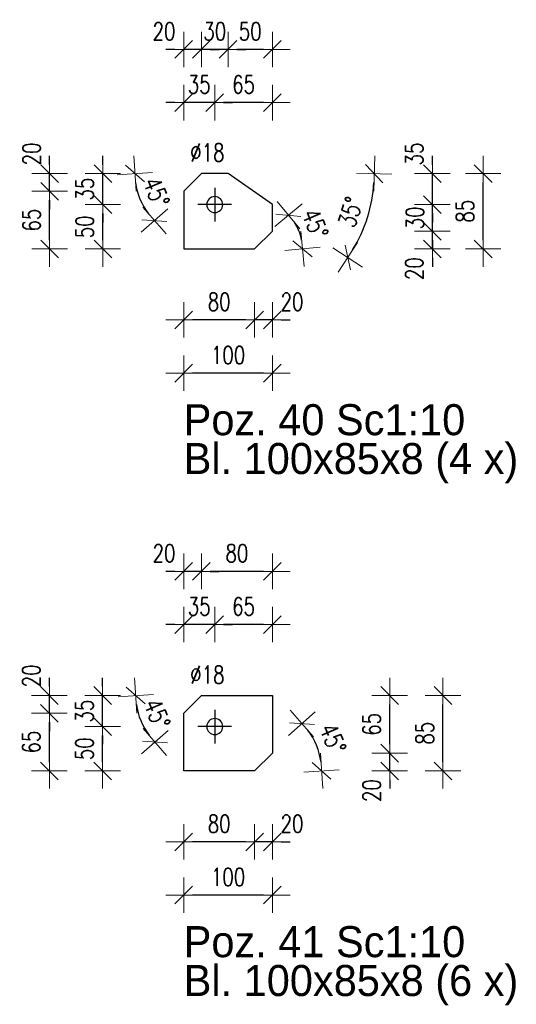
# Model space of a CAD drawing. Header units: millimetres. Extents: x 2297 to 3051, y 15557 to 16018.
# Tile 12 of 20: x 2793 to 2849, y 15691 to 15802. Entities that reach past the tile are written whole.
import ezdxf

# ---------------------------------------------------------------- set-up
doc = ezdxf.new("R2010")
doc.units = ezdxf.units.MM
doc.header["$LTSCALE"] = 10
doc.linetypes.add('MITTE', pattern=[2, 1.25, -0.25, 0.25, -0.25])
doc.layers.get('Defpoints').update_dxf_attribs({"color": 1})
doc.layers.add('PS_DIM', color=4, linetype='Continuous', lineweight=13)
doc.layers.add('PS_SOLID', color=7, linetype='Continuous', lineweight=30)
doc.layers.add('PS_MID', color=5, linetype='MITTE')
doc.layers.add('PS_PLATE', color=1, linetype='Continuous')
doc.styles.add('simplex', font='simplex.shx', dxfattribs={"width": 0.75})
doc.dimstyles.new('1_10_PRZ_DS1-LS10', dxfattribs={"dimtxt": 2, "dimasz": 1, "dimexe": 2, "dimexo": 5, "dimgap": 1, "dimtad": 1, "dimdec": 0, "dimlfac": 10, "dimtxsty": 'simplex', "dimblk": 'dimznak', "dimcen": 2, "dimse1": 1, "dimse2": 1, "dimclrt": 3, "dimadec": 1, "dimazin": 0, "dimtfac": 1, "dimtdec": 0, "dimtix": 1, "dimtmove": 2, "dimatfit": 3, "dimldrblk": 'dim-grot', "dimfxl": 1, "dimarcsym": 0})

# ---------------------------------------------------------------- blocks, each defined once
blk = doc.blocks.new('dimznak')
at = {"color": 0}
for points in [[(0, 2), (0, -2)], [(-2, 0), (2, 0)]]:
    blk.add_lwpolyline(points, dxfattribs=at)
at = {"color": 2}
blk.add_lwpolyline([(1, 1), (-1, -1)], dxfattribs=at)
blk = doc.blocks.new('*D400')
at = {"layer": 'Defpoints', "color": 0, "transparency": 16777216}
for p in [(2821.72, 15778.34), (2824.92, 15777.73), (2819.72, 15776.34), (2822.55, 15776.34)]:
    blk.add_point(p, dxfattribs=at)
at = {"layer": 'PS_DIM', "color": 0, "lineweight": -2, "transparency": 16777216}
blk.add_arc((2819.72, 15776.34), 5.39, 10.6478, 34.3522, dxfattribs=at)
for p, rotation in [((2823.53, 15780.15), 129.6760814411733), ((2825.11, 15776.34), 275.3239185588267)]:
    blk.add_blockref('dimznak', p, dxfattribs=dict(at, rotation=rotation))
at = {"layer": 'PS_DIM', "color": 3, "transparency": 16777216, "insert": (2826.54, 15779.17), "char_height": 2, "attachment_point": 5, "rotation": 292.5, "style": 'simplex'}
blk.add_mtext('45%%d', dxfattribs=at)
blk = doc.blocks.new('dim-grot')
blk.add_hatch(color=256).paths.add_polyline_path([(0, 0), (-2, 0.5), (-2, -0.5)])
blk.add_lwpolyline([(0, 0), (-2, 0.5), (-2, -0.5), (0, 0)])
blk = doc.blocks.new('*D401')
at = {"layer": 'Defpoints', "color": 0, "transparency": 16777216}
for p in [(2816.72, 15784.84), (2822.82, 15784.84), (2821.72, 15781.34), (2831.85, 15778.31)]:
    blk.add_point(p, dxfattribs=at)
at = {"layer": 'PS_DIM', "color": 0, "lineweight": -2, "transparency": 16777216}
blk.add_arc((2816.72, 15784.84), 16.48, 328.4856, 356.5223, dxfattribs=at)
for p, rotation in [((2833.2, 15784.84), 88.2611746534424), ((2830.22, 15775.39), 236.7468051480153)]:
    blk.add_blockref('dimznak', p, dxfattribs=dict(at, rotation=rotation))
at = {"layer": 'PS_DIM', "color": 3, "transparency": 16777216, "insert": (2830.53, 15780.49), "char_height": 2, "attachment_point": 5, "rotation": 72.504, "style": 'simplex'}
blk.add_mtext('35%%d', dxfattribs=at)
blk = doc.blocks.new('*D402')
at = {"layer": 'Defpoints', "color": 0, "transparency": 16777216}
for p in [(2821.72, 15778.34), (2839.76, 15778.34), (2819.72, 15776.34)]:
    blk.add_point(p, dxfattribs=at)
at = {"layer": 'PS_DIM', "color": 0, "lineweight": -2, "transparency": 16777216}
for p, q in [((2839.76, 15779.34), (2839.76, 15780.34)), ((2839.76, 15776.34), (2839.76, 15778.34)), ((2839.76, 15775.34), (2839.76, 15774.34))]:
    blk.add_line(p, q, dxfattribs=at)
for p, rotation in [((2839.76, 15778.34), 270), ((2839.76, 15776.34), 90)]:
    blk.add_blockref('dimznak', p, dxfattribs=dict(at, rotation=rotation))
at = {"layer": 'PS_DIM', "color": 3, "transparency": 16777216, "insert": (2837.72, 15774.12), "char_height": 2, "attachment_point": 5, "rotation": 90, "style": 'simplex'}
blk.add_mtext('20', dxfattribs=at)
blk = doc.blocks.new('*D403')
at = {"layer": 'Defpoints', "color": 0, "transparency": 16777216}
for p in [(2821.72, 15781.34), (2839.76, 15781.34), (2821.72, 15778.34)]:
    blk.add_point(p, dxfattribs=at)
at = {"layer": 'PS_DIM', "color": 0, "lineweight": -2, "transparency": 16777216}
for p, q in [((2839.76, 15782.34), (2839.76, 15783.34)), ((2839.76, 15778.34), (2839.76, 15781.34)), ((2839.76, 15777.34), (2839.76, 15776.34))]:
    blk.add_line(p, q, dxfattribs=at)
for p, rotation in [((2839.76, 15781.34), 270), ((2839.76, 15778.34), 90)]:
    blk.add_blockref('dimznak', p, dxfattribs=dict(at, rotation=rotation))
at = {"layer": 'PS_DIM', "color": 3, "transparency": 16777216, "insert": (2837.79, 15779.84), "char_height": 2, "attachment_point": 5, "rotation": 90, "style": 'simplex'}
blk.add_mtext('30', dxfattribs=at)
blk = doc.blocks.new('*D404')
at = {"layer": 'Defpoints', "color": 0, "transparency": 16777216}
for p in [(2816.72, 15784.84), (2839.76, 15784.84), (2821.72, 15781.34)]:
    blk.add_point(p, dxfattribs=at)
at = {"layer": 'PS_DIM', "color": 0, "lineweight": -2, "transparency": 16777216}
for p, q in [((2839.76, 15785.84), (2839.76, 15786.84)), ((2839.76, 15781.34), (2839.76, 15784.84)), ((2839.76, 15780.34), (2839.76, 15779.34))]:
    blk.add_line(p, q, dxfattribs=at)
for p, rotation in [((2839.76, 15784.84), 270), ((2839.76, 15781.34), 90)]:
    blk.add_blockref('dimznak', p, dxfattribs=dict(at, rotation=rotation))
at = {"layer": 'PS_DIM', "color": 3, "transparency": 16777216, "insert": (2837.72, 15787.05), "char_height": 2, "attachment_point": 5, "rotation": 90, "style": 'simplex'}
blk.add_mtext('35', dxfattribs=at)
blk = doc.blocks.new('*D406')
at = {"layer": 'Defpoints', "color": 0, "transparency": 16777216}
for p in [(2810.89, 15784.84), (2813.72, 15784.84), (2806.48, 15782.9), (2811.72, 15782.84)]:
    blk.add_point(p, dxfattribs=at)
at = {"layer": 'PS_DIM', "color": 0, "lineweight": -2, "transparency": 16777216}
blk.add_arc((2813.72, 15784.84), 7.5, 187.6492, 217.3508, dxfattribs=at)
for p, rotation in [((2806.22, 15784.84), 93.8246152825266), ((2808.42, 15779.54), 311.1753847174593)]:
    blk.add_blockref('dimznak', p, dxfattribs=dict(at, rotation=rotation))
at = {"layer": 'PS_DIM', "color": 3, "transparency": 16777216, "insert": (2808.64, 15782.73), "char_height": 2, "attachment_point": 5, "rotation": 292.5, "style": 'simplex'}
blk.add_mtext('45%%d', dxfattribs=at)
blk = doc.blocks.new('*D408')
at = {"layer": 'Defpoints', "color": 0, "transparency": 16777216}
for p in [(2802.61, 15784.84), (2811.72, 15784.84), (2815.22, 15781.34)]:
    blk.add_point(p, dxfattribs=at)
at = {"layer": 'PS_DIM', "color": 0, "lineweight": -2, "transparency": 16777216}
for p, q in [((2802.61, 15785.84), (2802.61, 15786.84)), ((2802.61, 15781.34), (2802.61, 15784.84)), ((2802.61, 15780.34), (2802.61, 15779.34))]:
    blk.add_line(p, q, dxfattribs=at)
for p, rotation in [((2802.61, 15784.84), 270), ((2802.61, 15781.34), 90)]:
    blk.add_blockref('dimznak', p, dxfattribs=dict(at, rotation=rotation))
at = {"layer": 'PS_DIM', "color": 3, "transparency": 16777216, "insert": (2800.57, 15783.09), "char_height": 2, "attachment_point": 5, "rotation": 90, "style": 'simplex'}
blk.add_mtext('35', dxfattribs=at)
blk = doc.blocks.new('*D410')
at = {"layer": 'Defpoints', "color": 0, "transparency": 16777216}
for p in [(2796.61, 15784.84), (2816.72, 15784.84), (2811.72, 15782.84)]:
    blk.add_point(p, dxfattribs=at)
at = {"layer": 'PS_DIM', "color": 0, "lineweight": -2, "transparency": 16777216}
for p, q in [((2796.61, 15785.84), (2796.61, 15786.84)), ((2796.61, 15782.84), (2796.61, 15784.84)), ((2796.61, 15781.84), (2796.61, 15780.84))]:
    blk.add_line(p, q, dxfattribs=at)
for p, rotation in [((2796.61, 15784.84), 270), ((2796.61, 15782.84), 90)]:
    blk.add_blockref('dimznak', p, dxfattribs=dict(at, rotation=rotation))
at = {"layer": 'PS_DIM', "color": 3, "transparency": 16777216, "insert": (2794.57, 15787.05), "char_height": 2, "attachment_point": 5, "rotation": 90, "style": 'simplex'}
blk.add_mtext('20', dxfattribs=at)
blk = doc.blocks.new('*D411')
at = {"layer": 'Defpoints', "color": 0, "transparency": 16777216}
for p in [(2821.72, 15778.34), (2819.72, 15776.34), (2819.72, 15768.34)]:
    blk.add_point(p, dxfattribs=at)
at = {"layer": 'PS_DIM', "color": 0, "lineweight": -2, "transparency": 16777216}
for p, q in [((2818.72, 15768.34), (2817.72, 15768.34)), ((2821.72, 15768.34), (2819.72, 15768.34)), ((2822.72, 15768.34), (2823.72, 15768.34))]:
    blk.add_line(p, q, dxfattribs=at)
blk.add_blockref('dimznak', (2819.72, 15768.34), dxfattribs=at)
at = {"layer": 'PS_DIM', "color": 0, "lineweight": -2, "transparency": 16777216, "rotation": 180}
blk.add_blockref('dimznak', (2821.72, 15768.34), dxfattribs=at)
at = {"layer": 'PS_DIM', "color": 3, "transparency": 16777216, "insert": (2823.93, 15770.38), "char_height": 2, "attachment_point": 5, "style": 'simplex'}
blk.add_mtext('20', dxfattribs=at)
blk = doc.blocks.new('*D412')
at = {"layer": 'Defpoints', "color": 0, "transparency": 16777216}
for p in [(2811.72, 15776.34), (2819.72, 15776.34), (2811.72, 15768.34)]:
    blk.add_point(p, dxfattribs=at)
at = {"layer": 'PS_DIM', "color": 0, "lineweight": -2, "transparency": 16777216}
blk.add_line((2818.72, 15768.34), (2812.72, 15768.34), dxfattribs=at)
at = {"layer": 'PS_DIM', "color": 0, "lineweight": -2, "transparency": 16777216, "rotation": 180}
blk.add_blockref('dimznak', (2811.72, 15768.34), dxfattribs=at)
at = {"layer": 'PS_DIM', "color": 0, "lineweight": -2, "transparency": 16777216}
blk.add_blockref('dimznak', (2819.72, 15768.34), dxfattribs=at)
at = {"layer": 'PS_DIM', "color": 3, "transparency": 16777216, "insert": (2815.72, 15770.38), "char_height": 2, "attachment_point": 5, "style": 'simplex'}
blk.add_mtext('80', dxfattribs=at)
blk = doc.blocks.new('*D413')
at = {"layer": 'Defpoints', "color": 0, "transparency": 16777216}
for p in [(2811.72, 15776.34), (2821.72, 15776.34), (2811.72, 15762.34)]:
    blk.add_point(p, dxfattribs=at)
at = {"layer": 'PS_DIM', "color": 0, "lineweight": -2, "transparency": 16777216}
blk.add_line((2820.72, 15762.34), (2812.72, 15762.34), dxfattribs=at)
at = {"layer": 'PS_DIM', "color": 0, "lineweight": -2, "transparency": 16777216, "rotation": 180}
blk.add_blockref('dimznak', (2811.72, 15762.34), dxfattribs=at)
at = {"layer": 'PS_DIM', "color": 0, "lineweight": -2, "transparency": 16777216}
blk.add_blockref('dimznak', (2821.72, 15762.34), dxfattribs=at)
at = {"layer": 'PS_DIM', "color": 3, "transparency": 16777216, "insert": (2816.72, 15764.38), "char_height": 2, "attachment_point": 5, "style": 'simplex'}
blk.add_mtext('100', dxfattribs=at)
blk = doc.blocks.new('*D414')
at = {"layer": 'Defpoints', "color": 0, "transparency": 16777216}
for p in [(2815.22, 15792.84), (2815.22, 15781.34), (2821.72, 15781.34)]:
    blk.add_point(p, dxfattribs=at)
at = {"layer": 'PS_DIM', "color": 0, "lineweight": -2, "transparency": 16777216}
blk.add_line((2820.72, 15792.84), (2816.22, 15792.84), dxfattribs=at)
at = {"layer": 'PS_DIM', "color": 0, "lineweight": -2, "transparency": 16777216, "rotation": 180}
blk.add_blockref('dimznak', (2815.22, 15792.84), dxfattribs=at)
at = {"layer": 'PS_DIM', "color": 0, "lineweight": -2, "transparency": 16777216}
blk.add_blockref('dimznak', (2821.72, 15792.84), dxfattribs=at)
at = {"layer": 'PS_DIM', "color": 3, "transparency": 16777216, "insert": (2818.47, 15794.88), "char_height": 2, "attachment_point": 5, "style": 'simplex'}
blk.add_mtext('65', dxfattribs=at)
blk = doc.blocks.new('*D415')
at = {"layer": 'Defpoints', "color": 0, "transparency": 16777216}
for p in [(2811.72, 15792.84), (2811.72, 15784.84), (2815.22, 15781.34)]:
    blk.add_point(p, dxfattribs=at)
at = {"layer": 'PS_DIM', "color": 0, "lineweight": -2, "transparency": 16777216}
for p, q in [((2810.72, 15792.84), (2809.72, 15792.84)), ((2815.22, 15792.84), (2811.72, 15792.84)), ((2816.22, 15792.84), (2817.22, 15792.84))]:
    blk.add_line(p, q, dxfattribs=at)
blk.add_blockref('dimznak', (2811.72, 15792.84), dxfattribs=at)
at = {"layer": 'PS_DIM', "color": 0, "lineweight": -2, "transparency": 16777216, "rotation": 180}
blk.add_blockref('dimznak', (2815.22, 15792.84), dxfattribs=at)
at = {"layer": 'PS_DIM', "color": 3, "transparency": 16777216, "insert": (2813.47, 15794.88), "char_height": 2, "attachment_point": 5, "style": 'simplex'}
blk.add_mtext('35', dxfattribs=at)
blk = doc.blocks.new('*D416')
at = {"layer": 'Defpoints', "color": 0, "transparency": 16777216}
for p in [(2816.72, 15798.84), (2816.72, 15784.84), (2821.72, 15781.34)]:
    blk.add_point(p, dxfattribs=at)
at = {"layer": 'PS_DIM', "color": 0, "lineweight": -2, "transparency": 16777216}
blk.add_line((2820.72, 15798.84), (2817.72, 15798.84), dxfattribs=at)
at = {"layer": 'PS_DIM', "color": 0, "lineweight": -2, "transparency": 16777216, "rotation": 180}
blk.add_blockref('dimznak', (2816.72, 15798.84), dxfattribs=at)
at = {"layer": 'PS_DIM', "color": 0, "lineweight": -2, "transparency": 16777216}
blk.add_blockref('dimznak', (2821.72, 15798.84), dxfattribs=at)
at = {"layer": 'PS_DIM', "color": 3, "transparency": 16777216, "insert": (2819.22, 15800.88), "char_height": 2, "attachment_point": 5, "style": 'simplex'}
blk.add_mtext('50', dxfattribs=at)
blk = doc.blocks.new('*D417')
at = {"layer": 'Defpoints', "color": 0, "transparency": 16777216}
for p in [(2813.72, 15798.84), (2813.72, 15784.84), (2816.72, 15784.84)]:
    blk.add_point(p, dxfattribs=at)
at = {"layer": 'PS_DIM', "color": 0, "lineweight": -2, "transparency": 16777216}
for p, q in [((2812.72, 15798.84), (2811.72, 15798.84)), ((2816.72, 15798.84), (2813.72, 15798.84)), ((2817.72, 15798.84), (2818.72, 15798.84))]:
    blk.add_line(p, q, dxfattribs=at)
blk.add_blockref('dimznak', (2813.72, 15798.84), dxfattribs=at)
at = {"layer": 'PS_DIM', "color": 0, "lineweight": -2, "transparency": 16777216, "rotation": 180}
blk.add_blockref('dimznak', (2816.72, 15798.84), dxfattribs=at)
at = {"layer": 'PS_DIM', "color": 3, "transparency": 16777216, "insert": (2815.22, 15800.88), "char_height": 2, "attachment_point": 5, "style": 'simplex'}
blk.add_mtext('30', dxfattribs=at)
blk = doc.blocks.new('*D418')
at = {"layer": 'Defpoints', "color": 0, "transparency": 16777216}
for p in [(2811.72, 15798.84), (2813.72, 15784.84), (2811.72, 15782.84)]:
    blk.add_point(p, dxfattribs=at)
at = {"layer": 'PS_DIM', "color": 0, "lineweight": -2, "transparency": 16777216}
for p, q in [((2810.72, 15798.84), (2809.72, 15798.84)), ((2813.72, 15798.84), (2811.72, 15798.84)), ((2814.72, 15798.84), (2815.72, 15798.84))]:
    blk.add_line(p, q, dxfattribs=at)
blk.add_blockref('dimznak', (2811.72, 15798.84), dxfattribs=at)
at = {"layer": 'PS_DIM', "color": 0, "lineweight": -2, "transparency": 16777216, "rotation": 180}
blk.add_blockref('dimznak', (2813.72, 15798.84), dxfattribs=at)
at = {"layer": 'PS_DIM', "color": 3, "transparency": 16777216, "insert": (2809.5, 15800.88), "char_height": 2, "attachment_point": 5, "style": 'simplex'}
blk.add_mtext('20', dxfattribs=at)
blk = doc.blocks.new('*D419')
at = {"layer": 'Defpoints', "color": 0, "transparency": 16777216}
for p in [(2821.72, 15719.49), (2827.01, 15719.44), (2819.72, 15717.49), (2822.55, 15717.49)]:
    blk.add_point(p, dxfattribs=at)
at = {"layer": 'PS_DIM', "color": 0, "lineweight": -2, "transparency": 16777216}
blk.add_arc((2819.72, 15717.49), 7.55, 7.5993, 37.4007, dxfattribs=at)
for p, rotation in [((2825.05, 15722.82), 131.2003724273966), ((2827.26, 15717.49), 273.7996275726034)]:
    blk.add_blockref('dimznak', p, dxfattribs=dict(at, rotation=rotation))
at = {"layer": 'PS_DIM', "color": 3, "transparency": 16777216, "insert": (2828.54, 15721.14), "char_height": 2, "attachment_point": 5, "rotation": 292.5, "style": 'simplex'}
blk.add_mtext('45%%d', dxfattribs=at)
blk = doc.blocks.new('*D420')
at = {"layer": 'Defpoints', "color": 0, "transparency": 16777216}
for p in [(2821.72, 15719.49), (2834.95, 15719.49), (2819.72, 15717.49)]:
    blk.add_point(p, dxfattribs=at)
at = {"layer": 'PS_DIM', "color": 0, "lineweight": -2, "transparency": 16777216}
for p, q in [((2834.95, 15720.49), (2834.95, 15721.49)), ((2834.95, 15717.49), (2834.95, 15719.49)), ((2834.95, 15716.49), (2834.95, 15715.49))]:
    blk.add_line(p, q, dxfattribs=at)
for p, rotation in [((2834.95, 15719.49), 270), ((2834.95, 15717.49), 90)]:
    blk.add_blockref('dimznak', p, dxfattribs=dict(at, rotation=rotation))
at = {"layer": 'PS_DIM', "color": 3, "transparency": 16777216, "insert": (2832.91, 15715.27), "char_height": 2, "attachment_point": 5, "rotation": 90, "style": 'simplex'}
blk.add_mtext('20', dxfattribs=at)
blk = doc.blocks.new('*D423')
at = {"layer": 'Defpoints', "color": 0, "transparency": 16777216}
for p in [(2810.89, 15725.99), (2813.72, 15725.99), (2806.57, 15724.07), (2811.72, 15723.99)]:
    blk.add_point(p, dxfattribs=at)
at = {"layer": 'PS_DIM', "color": 0, "lineweight": -2, "transparency": 16777216}
blk.add_arc((2813.72, 15725.99), 7.4, 187.7444, 217.2556, dxfattribs=at)
for p, rotation in [((2806.31, 15725.99), 93.87220159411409), ((2808.48, 15720.75), 311.1277984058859)]:
    blk.add_blockref('dimznak', p, dxfattribs=dict(at, rotation=rotation))
at = {"layer": 'PS_DIM', "color": 3, "transparency": 16777216, "insert": (2808.72, 15723.92), "char_height": 2, "attachment_point": 5, "rotation": 292.5, "style": 'simplex'}
blk.add_mtext('45%%d', dxfattribs=at)
blk = doc.blocks.new('*D425')
at = {"layer": 'Defpoints', "color": 0, "transparency": 16777216}
for p in [(2802.58, 15725.99), (2811.72, 15725.99), (2815.22, 15722.49)]:
    blk.add_point(p, dxfattribs=at)
at = {"layer": 'PS_DIM', "color": 0, "lineweight": -2, "transparency": 16777216}
for p, q in [((2802.58, 15726.99), (2802.58, 15727.99)), ((2802.58, 15722.49), (2802.58, 15725.99)), ((2802.58, 15721.49), (2802.58, 15720.49))]:
    blk.add_line(p, q, dxfattribs=at)
for p, rotation in [((2802.58, 15725.99), 270), ((2802.58, 15722.49), 90)]:
    blk.add_blockref('dimznak', p, dxfattribs=dict(at, rotation=rotation))
at = {"layer": 'PS_DIM', "color": 3, "transparency": 16777216, "insert": (2800.54, 15724.24), "char_height": 2, "attachment_point": 5, "rotation": 90, "style": 'simplex'}
blk.add_mtext('35', dxfattribs=at)
blk = doc.blocks.new('*D427')
at = {"layer": 'Defpoints', "color": 0, "transparency": 16777216}
for p in [(2796.58, 15725.99), (2813.72, 15725.99), (2811.72, 15723.99)]:
    blk.add_point(p, dxfattribs=at)
at = {"layer": 'PS_DIM', "color": 0, "lineweight": -2, "transparency": 16777216}
for p, q in [((2796.58, 15726.99), (2796.58, 15727.99)), ((2796.58, 15723.99), (2796.58, 15725.99)), ((2796.58, 15722.99), (2796.58, 15721.99))]:
    blk.add_line(p, q, dxfattribs=at)
for p, rotation in [((2796.58, 15725.99), 270), ((2796.58, 15723.99), 90)]:
    blk.add_blockref('dimznak', p, dxfattribs=dict(at, rotation=rotation))
at = {"layer": 'PS_DIM', "color": 3, "transparency": 16777216, "insert": (2794.54, 15728.2), "char_height": 2, "attachment_point": 5, "rotation": 90, "style": 'simplex'}
blk.add_mtext('20', dxfattribs=at)
blk = doc.blocks.new('*D428')
at = {"layer": 'Defpoints', "color": 0, "transparency": 16777216}
for p in [(2821.72, 15719.49), (2819.72, 15717.49), (2819.72, 15709.49)]:
    blk.add_point(p, dxfattribs=at)
at = {"layer": 'PS_DIM', "color": 0, "lineweight": -2, "transparency": 16777216}
for p, q in [((2818.72, 15709.49), (2817.72, 15709.49)), ((2821.72, 15709.49), (2819.72, 15709.49)), ((2822.72, 15709.49), (2823.72, 15709.49))]:
    blk.add_line(p, q, dxfattribs=at)
blk.add_blockref('dimznak', (2819.72, 15709.49), dxfattribs=at)
at = {"layer": 'PS_DIM', "color": 0, "lineweight": -2, "transparency": 16777216, "rotation": 180}
blk.add_blockref('dimznak', (2821.72, 15709.49), dxfattribs=at)
at = {"layer": 'PS_DIM', "color": 3, "transparency": 16777216, "insert": (2823.93, 15711.53), "char_height": 2, "attachment_point": 5, "style": 'simplex'}
blk.add_mtext('20', dxfattribs=at)
blk = doc.blocks.new('*D429')
at = {"layer": 'Defpoints', "color": 0, "transparency": 16777216}
for p in [(2811.72, 15717.49), (2819.72, 15717.49), (2811.72, 15709.49)]:
    blk.add_point(p, dxfattribs=at)
at = {"layer": 'PS_DIM', "color": 0, "lineweight": -2, "transparency": 16777216}
blk.add_line((2818.72, 15709.49), (2812.72, 15709.49), dxfattribs=at)
at = {"layer": 'PS_DIM', "color": 0, "lineweight": -2, "transparency": 16777216, "rotation": 180}
blk.add_blockref('dimznak', (2811.72, 15709.49), dxfattribs=at)
at = {"layer": 'PS_DIM', "color": 0, "lineweight": -2, "transparency": 16777216}
blk.add_blockref('dimznak', (2819.72, 15709.49), dxfattribs=at)
at = {"layer": 'PS_DIM', "color": 3, "transparency": 16777216, "insert": (2815.72, 15711.53), "char_height": 2, "attachment_point": 5, "style": 'simplex'}
blk.add_mtext('80', dxfattribs=at)
blk = doc.blocks.new('*D430')
at = {"layer": 'Defpoints', "color": 0, "transparency": 16777216}
for p in [(2811.72, 15717.49), (2821.72, 15717.49), (2811.72, 15703.49)]:
    blk.add_point(p, dxfattribs=at)
at = {"layer": 'PS_DIM', "color": 0, "lineweight": -2, "transparency": 16777216}
blk.add_line((2820.72, 15703.49), (2812.72, 15703.49), dxfattribs=at)
at = {"layer": 'PS_DIM', "color": 0, "lineweight": -2, "transparency": 16777216, "rotation": 180}
blk.add_blockref('dimznak', (2811.72, 15703.49), dxfattribs=at)
at = {"layer": 'PS_DIM', "color": 0, "lineweight": -2, "transparency": 16777216}
blk.add_blockref('dimznak', (2821.72, 15703.49), dxfattribs=at)
at = {"layer": 'PS_DIM', "color": 3, "transparency": 16777216, "insert": (2816.72, 15705.53), "char_height": 2, "attachment_point": 5, "style": 'simplex'}
blk.add_mtext('100', dxfattribs=at)
blk = doc.blocks.new('*D431')
at = {"layer": 'Defpoints', "color": 0, "transparency": 16777216}
for p in [(2815.22, 15733.99), (2821.72, 15725.99), (2815.22, 15722.49)]:
    blk.add_point(p, dxfattribs=at)
at = {"layer": 'PS_DIM', "color": 0, "lineweight": -2, "transparency": 16777216}
blk.add_line((2820.72, 15733.99), (2816.22, 15733.99), dxfattribs=at)
at = {"layer": 'PS_DIM', "color": 0, "lineweight": -2, "transparency": 16777216, "rotation": 180}
blk.add_blockref('dimznak', (2815.22, 15733.99), dxfattribs=at)
at = {"layer": 'PS_DIM', "color": 0, "lineweight": -2, "transparency": 16777216}
blk.add_blockref('dimznak', (2821.72, 15733.99), dxfattribs=at)
at = {"layer": 'PS_DIM', "color": 3, "transparency": 16777216, "insert": (2818.47, 15736.03), "char_height": 2, "attachment_point": 5, "style": 'simplex'}
blk.add_mtext('65', dxfattribs=at)
blk = doc.blocks.new('*D432')
at = {"layer": 'Defpoints', "color": 0, "transparency": 16777216}
for p in [(2811.72, 15733.99), (2811.72, 15725.99), (2815.22, 15722.49)]:
    blk.add_point(p, dxfattribs=at)
at = {"layer": 'PS_DIM', "color": 0, "lineweight": -2, "transparency": 16777216}
for p, q in [((2810.72, 15733.99), (2809.72, 15733.99)), ((2815.22, 15733.99), (2811.72, 15733.99)), ((2816.22, 15733.99), (2817.22, 15733.99))]:
    blk.add_line(p, q, dxfattribs=at)
blk.add_blockref('dimznak', (2811.72, 15733.99), dxfattribs=at)
at = {"layer": 'PS_DIM', "color": 0, "lineweight": -2, "transparency": 16777216, "rotation": 180}
blk.add_blockref('dimznak', (2815.22, 15733.99), dxfattribs=at)
at = {"layer": 'PS_DIM', "color": 3, "transparency": 16777216, "insert": (2813.47, 15736.03), "char_height": 2, "attachment_point": 5, "style": 'simplex'}
blk.add_mtext('35', dxfattribs=at)
blk = doc.blocks.new('*D433')
at = {"layer": 'Defpoints', "color": 0, "transparency": 16777216}
for p in [(2813.72, 15739.99), (2813.72, 15725.99), (2821.72, 15725.99)]:
    blk.add_point(p, dxfattribs=at)
at = {"layer": 'PS_DIM', "color": 0, "lineweight": -2, "transparency": 16777216}
blk.add_line((2820.72, 15739.99), (2814.72, 15739.99), dxfattribs=at)
at = {"layer": 'PS_DIM', "color": 0, "lineweight": -2, "transparency": 16777216, "rotation": 180}
blk.add_blockref('dimznak', (2813.72, 15739.99), dxfattribs=at)
at = {"layer": 'PS_DIM', "color": 0, "lineweight": -2, "transparency": 16777216}
blk.add_blockref('dimznak', (2821.72, 15739.99), dxfattribs=at)
at = {"layer": 'PS_DIM', "color": 3, "transparency": 16777216, "insert": (2817.72, 15742.03), "char_height": 2, "attachment_point": 5, "style": 'simplex'}
blk.add_mtext('80', dxfattribs=at)
blk = doc.blocks.new('*D434')
at = {"layer": 'Defpoints', "color": 0, "transparency": 16777216}
for p in [(2811.72, 15739.99), (2813.72, 15725.99), (2811.72, 15723.99)]:
    blk.add_point(p, dxfattribs=at)
at = {"layer": 'PS_DIM', "color": 0, "lineweight": -2, "transparency": 16777216}
for p, q in [((2810.72, 15739.99), (2809.72, 15739.99)), ((2813.72, 15739.99), (2811.72, 15739.99)), ((2814.72, 15739.99), (2815.72, 15739.99))]:
    blk.add_line(p, q, dxfattribs=at)
blk.add_blockref('dimznak', (2811.72, 15739.99), dxfattribs=at)
at = {"layer": 'PS_DIM', "color": 0, "lineweight": -2, "transparency": 16777216, "rotation": 180}
blk.add_blockref('dimznak', (2813.72, 15739.99), dxfattribs=at)
at = {"layer": 'PS_DIM', "color": 3, "transparency": 16777216, "insert": (2809.5, 15742.03), "char_height": 2, "attachment_point": 5, "style": 'simplex'}
blk.add_mtext('20', dxfattribs=at)
blk = doc.blocks.new('*X538')
at = {"color": 0}
for s, p in [('Poz. 41 Sc1:10', (2811.72, 15696.49)), ('Bl. 100x85x8 (6 x)', (2811.72, 15692.11))]:
    blk.add_text(s, height=3.5, dxfattribs=at).set_placement(p)
blk = doc.blocks.new('*X539')
at = {"color": 0}
for s, p in [('Poz. 40 Sc1:10', (2811.72, 15755.34)), ('Bl. 100x85x8 (4 x)', (2811.72, 15750.96))]:
    blk.add_text(s, height=3.5, dxfattribs=at).set_placement(p)
blk = doc.blocks.new('*X595')
at = {"layer": 'PS_MID', "color": 5, "linetype": 'MITTE'}
for p, q in [((2815.22, 15783.24), (2815.22, 15779.44)), ((2817.12, 15781.34), (2813.32, 15781.34))]:
    blk.add_line(p, q, dxfattribs=at)
at = {"layer": 'PS_SOLID', "color": 7, "linetype": 'Continuous'}
for p, q in [((2813.72, 15784.84), (2811.72, 15782.84)), ((2816.72, 15784.84), (2813.72, 15784.84)), ((2821.72, 15781.34), (2816.72, 15784.84)), ((2811.72, 15782.84), (2811.72, 15776.34)), ((2821.72, 15778.34), (2821.72, 15781.34)), ((2819.72, 15776.34), (2821.72, 15778.34)), ((2811.72, 15776.34), (2819.72, 15776.34))]:
    blk.add_line(p, q, dxfattribs=at)
at = {"layer": 'PS_SOLID', "color": 7, "extrusion": (0, 0, -1)}
blk.add_circle((-2815.22, 15781.34), 0.9, dxfattribs=at)
blk = doc.blocks.new('*X596')
at = {"layer": 'PS_MID', "color": 5, "linetype": 'MITTE'}
for p, q in [((2815.22, 15724.39), (2815.22, 15720.59)), ((2817.12, 15722.49), (2813.32, 15722.49))]:
    blk.add_line(p, q, dxfattribs=at)
at = {"layer": 'PS_SOLID', "color": 7, "linetype": 'Continuous'}
for p, q in [((2813.72, 15725.99), (2811.72, 15723.99)), ((2813.72, 15725.99), (2821.72, 15725.99)), ((2821.72, 15725.99), (2821.72, 15719.49)), ((2811.72, 15717.49), (2811.72, 15723.99)), ((2819.72, 15717.49), (2821.72, 15719.49)), ((2819.72, 15717.49), (2811.72, 15717.49))]:
    blk.add_line(p, q, dxfattribs=at)
at = {"layer": 'PS_SOLID', "color": 7, "extrusion": (0, 0, -1)}
blk.add_circle((-2815.22, 15722.49), 0.9, dxfattribs=at)

msp = doc.modelspace()

# ---------------------------------------------------------------- block references
for name in ['*X539', '*X538']:
    msp.add_blockref(name, (0, 0))
at = {"layer": 'PS_PLATE'}
for name in ['*X595', '*X596']:
    msp.add_blockref(name, (0, 0), dxfattribs=at)

# ---------------------------------------------------------------- texts
at = {"layer": 'PS_DIM', "char_height": 2, "attachment_point": 7, "style": 'simplex'}
for insert in [(2812.46, 15786.22), (2812.46, 15727.34)]:
    msp.add_mtext('\\A1;%%c18', dxfattribs=dict(at, insert=insert))

# ---------------------------------------------------------------- dimensions: what is measured, and where the dimension line sits
at = {"layer": 'PS_DIM'}
for base, p1, p2, angle, text, picture, middle in [((2811.72, 15798.84), (2813.72, 15784.84), (2811.72, 15782.84), 180, '20', '*D418', (2809.5, 15800.88)), ((2813.72, 15798.84), (2816.72, 15784.84), (2813.72, 15784.84), 180, '30', '*D417', (2815.22, 15800.88)), ((2816.72, 15798.84), (2821.72, 15781.34), (2816.72, 15784.84), 180, '50', '*D416', (2819.22, 15800.88)), ((2811.72, 15792.84), (2815.22, 15781.34), (2811.72, 15784.84), 180, '35', '*D415', (2813.47, 15794.88)), ((2815.22, 15792.84), (2821.72, 15781.34), (2815.22, 15781.34), 180, '65', '*D414', (2818.47, 15794.88)), ((2796.61, 15784.84), (2811.72, 15782.84), (2816.72, 15784.84), 90, '20', '*D410', (2794.57, 15787.05)), ((2839.76, 15784.84), (2821.72, 15781.34), (2816.72, 15784.84), 90, '35', '*D404', (2837.72, 15787.05)), ((2802.61, 15784.84), (2815.22, 15781.34), (2811.72, 15784.84), 90, '35', '*D408', (2800.57, 15783.09)), ((2839.76, 15781.34), (2821.72, 15778.34), (2821.72, 15781.34), 90, '30', '*D403', (2837.79, 15779.84)), ((2839.76, 15778.34), (2819.72, 15776.34), (2821.72, 15778.34), 90, '20', '*D402', (2837.72, 15774.12)), ((2819.72, 15768.34), (2821.72, 15778.34), (2819.72, 15776.34), 180, '20', '*D411', (2823.93, 15770.38)), ((2811.72, 15768.34), (2819.72, 15776.34), (2811.72, 15776.34), 180, '80', '*D412', (2815.72, 15770.38)), ((2811.72, 15762.34), (2821.72, 15776.34), (2811.72, 15776.34), 180, '100', '*D413', (2816.72, 15764.38)), ((2811.72, 15739.99), (2813.72, 15725.99), (2811.72, 15723.99), 180, '20', '*D434', (2809.5, 15742.03)), ((2813.72, 15739.99), (2821.72, 15725.99), (2813.72, 15725.99), 180, '80', '*D433', (2817.72, 15742.03)), ((2811.72, 15733.99), (2815.22, 15722.49), (2811.72, 15725.99), 180, '35', '*D432', (2813.47, 15736.03)), ((2815.22, 15733.99), (2821.72, 15725.99), (2815.22, 15722.49), 180, '65', '*D431', (2818.47, 15736.03)), ((2796.58, 15725.99), (2811.72, 15723.99), (2813.72, 15725.99), 90, '20', '*D427', (2794.54, 15728.2)), ((2802.58, 15725.99), (2815.22, 15722.49), (2811.72, 15725.99), 90, '35', '*D425', (2800.54, 15724.24)), ((2834.95, 15719.49), (2819.72, 15717.49), (2821.72, 15719.49), 90, '20', '*D420', (2832.91, 15715.27)), ((2819.72, 15709.49), (2821.72, 15719.49), (2819.72, 15717.49), 180, '20', '*D428', (2823.93, 15711.53)), ((2811.72, 15709.49), (2819.72, 15717.49), (2811.72, 15717.49), 180, '80', '*D429', (2815.72, 15711.53)), ((2811.72, 15703.49), (2821.72, 15717.49), (2811.72, 15717.49), 180, '100', '*D430', (2816.72, 15705.53))]:
    dim = msp.add_linear_dim(base=base, p1=p1, p2=p2, angle=angle, text=text, dimstyle='1_10_PRZ_DS1-LS10', dxfattribs=at)
    dim.commit()
    dim.dimension.update_dxf_attribs({"geometry": picture, "text_midpoint": middle, "dimtype": 128})
for base, center, p1, p2, text, picture, middle in [((2806.48, 15782.9), (2813.72, 15784.84), (2810.89, 15784.84), (2811.72, 15782.84), '45%%d', '*D406', (2808.64, 15782.73)), ((2831.85, 15778.31), (2816.72, 15784.84), (2821.72, 15781.34), (2822.82, 15784.84), '35%%d', '*D401', (2830.53, 15780.49)), ((2824.92, 15777.73), (2819.72, 15776.34), (2822.55, 15776.34), (2821.72, 15778.34), '45%%d', '*D400', (2826.54, 15779.17)), ((2806.57, 15724.07), (2813.72, 15725.99), (2810.89, 15725.99), (2811.72, 15723.99), '45%%d', '*D423', (2808.72, 15723.92)), ((2827.01, 15719.44), (2819.72, 15717.49), (2822.55, 15717.49), (2821.72, 15719.49), '45%%d', '*D419', (2828.54, 15721.14))]:
    dim = msp.add_angular_dim_3p(base=base, center=center, p1=p1, p2=p2, text=text, dimstyle='1_10_PRZ_DS1-LS10', dxfattribs=at)
    dim.commit()
    dim.dimension.update_dxf_attribs({"geometry": picture, "text_midpoint": middle})
for base, p1, p2, location, text in [((2845.48, 15784.84), (2821.72, 15776.34), (2821.72, 15784.84), (2843.44, 15780.59), '85'), ((2796.61, 15782.84), (2811.72, 15776.34), (2811.72, 15782.84), (2794.57, 15779.59), '65'), ((2802.61, 15781.34), (2811.72, 15776.34), (2815.22, 15781.34), (2800.57, 15778.84), '50'), ((2834.95, 15725.99), (2821.72, 15719.49), (2821.72, 15725.99), (2832.91, 15722.74), '65'), ((2840.95, 15725.99), (2821.72, 15717.49), (2821.72, 15725.99), (2838.91, 15721.74), '85'), ((2796.58, 15723.99), (2811.72, 15717.49), (2811.72, 15723.99), (2794.54, 15720.74), '65'), ((2802.58, 15722.49), (2811.72, 15717.49), (2815.22, 15722.49), (2800.54, 15719.99), '50')]:
    msp.add_linear_dim(base=base, p1=p1, p2=p2, angle=90, location=location, text=text, dimstyle='1_10_PRZ_DS1-LS10', dxfattribs=at).render()

doc.saveas('drawing.dxf')
